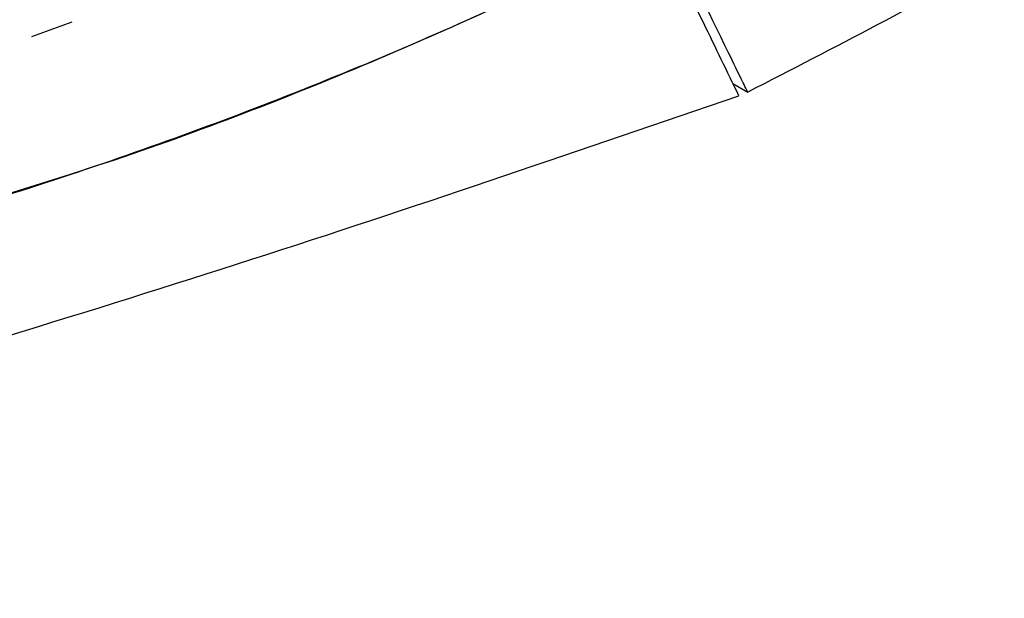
# Model space of a CAD drawing. Header units: millimetres. Extents: x -0.387 to 0.594, y -0.166 to 0.447.
# Tile 94 of 109: x 0.48 to 0.495, y 0.153 to 0.162. Entities that reach past the tile are written whole.
import ezdxf

# ---------------------------------------------------------------- set-up
doc = ezdxf.new("R2010")
doc.units = ezdxf.units.MM
doc.layers.add('FORMAT', color=7, linetype='Continuous')

msp = doc.modelspace()

# ---------------------------------------------------------------- linework, layer by layer
at = {"layer": 'FORMAT', "color": 7, "linetype": 'Continuous', "lineweight": 25}
for p, q in [((0.480442, 0.161356), (0.481061, 0.16158)), ((0.491181, 0.160637), (0.491409, 0.160505))]:
    msp.add_line(p, q, dxfattribs=at)
for points, knots in [([(0.4914085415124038, 0.1605053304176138), (0.4914037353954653, 0.1605151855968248), (0.4913803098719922, 0.1605632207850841), (0.4912816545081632, 0.1607645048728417), (0.4908701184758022, 0.1616077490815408), (0.4897336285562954, 0.1639686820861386), (0.4879633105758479, 0.1677726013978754), (0.4865648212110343, 0.1709875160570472), (0.4858654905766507, 0.1725951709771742)], [0, 0, 0, 0, 0.002509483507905, 0.0122314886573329, 0.0511194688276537, 0.2165140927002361, 0.6082088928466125, 1, 1, 1, 1]), ([(0.4900378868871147, 0.1630192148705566), (0.4897278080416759, 0.1628619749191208), (0.4881769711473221, 0.1620755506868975), (0.4853224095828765, 0.1607893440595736), (0.4814099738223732, 0.1593228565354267), (0.4774018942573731, 0.1580912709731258), (0.4746606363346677, 0.1574841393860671), (0.473288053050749, 0.157180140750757)], [0, 0, 0, 0, 0.0586804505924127, 0.2934860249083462, 0.5282887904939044, 0.7638080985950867, 1, 1, 1, 1]), ([(0.4900379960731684, 0.1630189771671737), (0.4900187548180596, 0.1630090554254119), (0.4886595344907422, 0.1623081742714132), (0.485919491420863, 0.1610304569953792), (0.4804161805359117, 0.1588866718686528), (0.4761226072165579, 0.1578587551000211), (0.4732880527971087, 0.1571801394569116)], [0, 0, 0, 0, 0.0036507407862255, 0.2578917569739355, 0.5100709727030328, 0.9999999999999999, 0.9999999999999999, 0.9999999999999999, 0.9999999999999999]), ([(0.4912722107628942, 0.1604477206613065), (0.491092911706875, 0.1608182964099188), (0.4906864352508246, 0.1616584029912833), (0.4902745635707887, 0.1625190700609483), (0.4900439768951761, 0.1630063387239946), (0.4900378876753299, 0.163019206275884)], [0, 0, 0, 0, 0.4345186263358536, 0.9850670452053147, 1, 1, 1, 1]), ([(0.4953378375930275, 0.1625849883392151), (0.4946921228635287, 0.162232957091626), (0.4934004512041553, 0.1615287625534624), (0.4920725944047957, 0.1608465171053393), (0.4914085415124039, 0.1605053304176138)], [0, 0, 0, 0, 0.4999062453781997, 1, 1, 1, 1]), ([(0.465748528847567, 0.1527450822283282), (0.4675589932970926, 0.1532186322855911), (0.4711810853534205, 0.1541660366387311), (0.4772970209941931, 0.155910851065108), (0.4840414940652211, 0.1579708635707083), (0.4888761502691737, 0.1596269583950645), (0.4912722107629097, 0.1604477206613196)], [0, 0, 0, 0, 0.2054433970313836, 0.4110187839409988, 0.7081003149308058, 0.9999999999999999, 0.9999999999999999, 0.9999999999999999, 0.9999999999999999])]:
    msp.add_open_spline(points, degree=3, knots=knots, dxfattribs=at)

doc.saveas('drawing.dxf')
